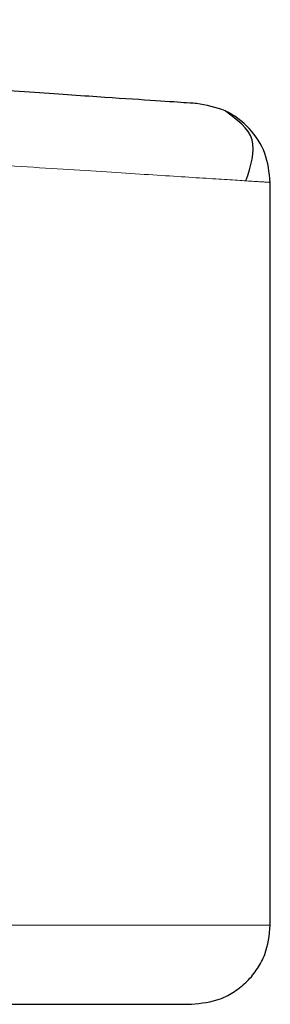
# Model space of a CAD drawing. Header units: millimetres. Extents: x 25 to 243, y 63 to 146.
# Tile 6 of 70: x 40.836 to 41.001, y 63.484 to 64.132. Entities that reach past the tile are written whole.
import ezdxf

# ---------------------------------------------------------------- set-up
doc = ezdxf.new("R2010")
doc.units = ezdxf.units.MM
doc.linetypes.add('PHANTOM', pattern=[12.7, 6.35, -1.27, 1.27, -1.27, 1.27, -1.27])

msp = doc.modelspace()

# ---------------------------------------------------------------- linework, layer by layer
at = {"color": 7, "linetype": 'Continuous', "lineweight": 25}
msp.add_line((41.00144, 63.53608), (41.00144, 64.02527), dxfattribs=at)
at = {"color": 8, "linetype": 'PHANTOM', "lineweight": 18}
msp.add_line((41.00144, 63.53608), (39.99512, 63.53608), dxfattribs=at)
at = {"color": 7, "linetype": 'Continuous', "lineweight": 25}
for points, knots in [([(40.95288, 64.0772), (40.95156, 64.07729), (40.94894, 64.07747), (40.92781, 64.07888), (40.89442, 64.08112), (40.848, 64.08423), (40.78954, 64.08815), (40.7198, 64.09283), (40.63977, 64.09819), (40.55061, 64.10417), (40.4536, 64.11067), (40.35006, 64.11761), (40.24165, 64.12488), (40.16674, 64.1299), (40.12928, 64.13241)], [0, 0, 0, 0, 0.083266, 0.166495, 0.249769, 0.333065, 0.416338, 0.499665, 0.583022, 0.666359, 0.749752, 0.83317, 0.916563, 1, 1, 1, 1]), ([(41.00144, 64.02527), (41.00073, 64.0318), (40.9993, 64.04486), (40.98822, 64.06158), (40.97228, 64.07375), (40.95934, 64.07605), (40.95288, 64.0772)], [0, 0, 0, 0, 0.250006, 0.500008, 0.750004, 1, 1, 1, 1]), ([(40.98533, 64.02629), (40.98853, 64.03597), (40.99489, 64.05518), (40.97939, 64.06662), (40.9717, 64.0723)], [0, 0, 0, 0, 0.503796, 1, 1, 1, 1]), ([(40.94939, 63.48403), (40.95594, 63.48473), (40.96601, 63.4858), (40.97813, 63.49229), (40.98647, 63.49901), (40.99319, 63.50734), (40.99968, 63.51946), (41.00075, 63.52954), (41.00144, 63.53608)], [0, 0, 0, 0, 0.239452, 0.368357, 0.499995, 0.631639, 0.760541, 1, 1, 1, 1]), ([(39.99512, 63.48403), (40.02335, 63.48403), (40.08168, 63.48403), (40.17122, 63.48403), (40.26621, 63.48403), (40.3659, 63.48403), (40.46884, 63.48403), (40.56238, 63.48403), (40.64508, 63.48403), (40.71647, 63.48403), (40.78202, 63.48403), (40.83957, 63.48403), (40.88709, 63.48403), (40.92234, 63.48403), (40.94511, 63.48403), (40.94796, 63.48403), (40.94939, 63.48403)], [0, 0, 0, 0, 0.056512, 0.116767, 0.180699, 0.251723, 0.328021, 0.409681, 0.474925, 0.543225, 0.614383, 0.68811, 0.76403, 0.841683, 0.920534, 1, 1, 1, 1])]:
    msp.add_open_spline(points, degree=3, knots=knots, dxfattribs=at)
at = {"color": 8, "linetype": 'PHANTOM', "lineweight": 18}
msp.add_open_spline([(40.13293, 64.08048), (40.1645, 64.07847), (40.22382, 64.0747), (40.3116, 64.06912), (40.39418, 64.06387), (40.47685, 64.05862), (40.55516, 64.05364), (40.62912, 64.04894), (40.69537, 64.04473), (40.76346, 64.04039), (40.83033, 64.03615), (40.89168, 64.03225), (40.9402, 64.02916), (40.97517, 64.02694), (40.99734, 64.02553), (41.00008, 64.02536), (41.00144, 64.02527)], degree=3, knots=[0, 0, 0, 0, 0.066619, 0.125141, 0.189875, 0.250255, 0.316305, 0.380007, 0.44136, 0.500366, 0.585654, 0.668945, 0.75024, 0.834102, 0.917353, 1, 1, 1, 1], dxfattribs=at)

doc.saveas('drawing.dxf')
